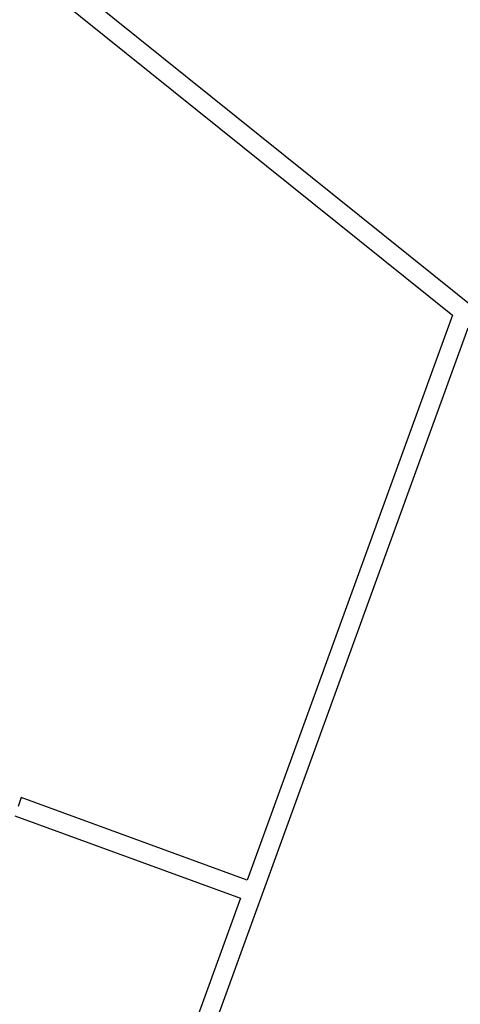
# Model space of a CAD drawing. Header units: inches. Extents: x 424 to 2043, y -237 to 445.
# Tile 25 of 256: x 548.71 to 553.3, y -85.72 to -75.49. Entities that reach past the tile are written whole.
import ezdxf

# ---------------------------------------------------------------- set-up
doc = ezdxf.new("R2010")
doc.units = ezdxf.units.IN
doc.header["$MEASUREMENT"] = 0
doc.layers.add('A-WALL', color=113, linetype='Continuous', lineweight=9)

msp = doc.modelspace()

# ---------------------------------------------------------------- linework, layer by layer
at = {"layer": 'A-WALL', "lineweight": 25}
for p, q in [((562.221, -85.535), (511.384, -44.728)), ((534.786, -63.769), (553.214, -78.561)), ((553.214, -78.561), (551.078, -84.43)), ((549.487, -89.384), (553.378, -78.693)), ((548.729, -83.574), (548.695, -83.667)), ((551.078, -84.43), (548.729, -83.574)), ((548.66, -83.762), (551.009, -84.617)), ((551.009, -84.617), (549.299, -89.316))]:
    msp.add_line(p, q, dxfattribs=at)

doc.saveas('drawing.dxf')
